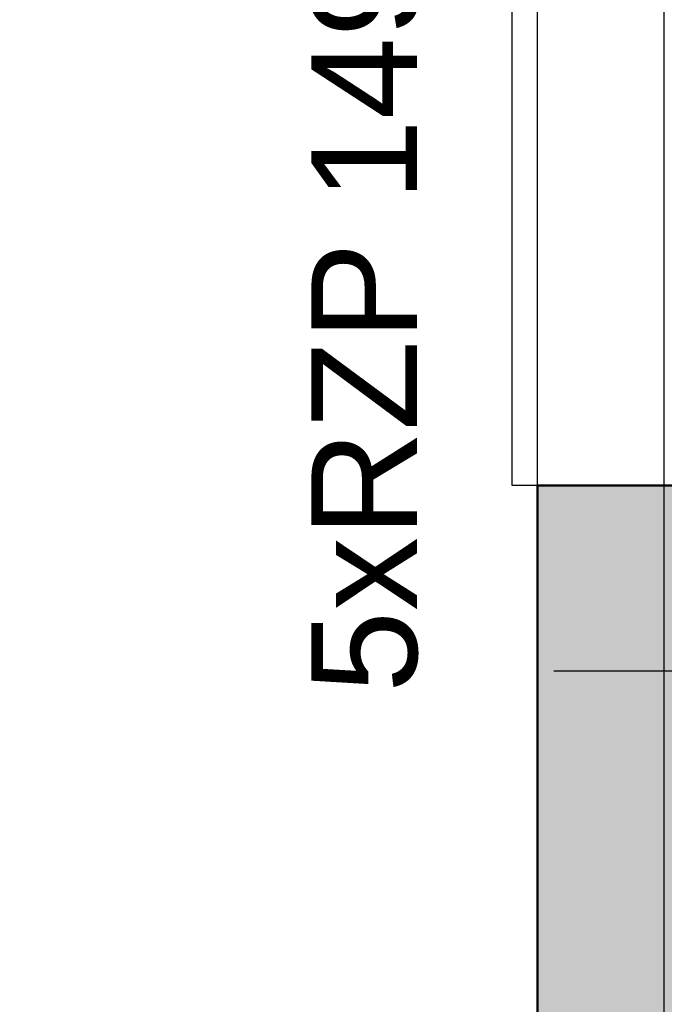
# Model space of a CAD drawing. Header units: millimetres. Extents: x -28017 to 3863, y -4271 to 20239.
# Tile 100 of 105: x -1804 to -1042, y 1562 to 2728. Entities that reach past the tile are written whole.
import ezdxf

# ---------------------------------------------------------------- set-up
doc = ezdxf.new("R2010")
doc.units = ezdxf.units.MM
doc.header["$MEASUREMENT"] = 0
doc.linetypes.add('Čárkovaná', pattern=[325, 200, -125])
for name, color, linetype in [('5._POHLED ZÁPADNÍ_2_Anotace - S', 7, 'Continuous'), ('5._POHLED ZÁPADNÍ_2_Konstrukce - nosné', 7, 'Continuous'), ('5._POHLED ZÁPADNÍ_2_Nové_Konstrukce - nenosné', 7, 'Continuous'), ('5._POHLED ZÁPADNÍ_2_Nové_Otvory – Okna', 7, 'Continuous'), ('5._POHLED ZÁPADNÍ_2_Nové_Zóny', 7, 'Continuous'), ('5._POHLED ZÁPADNÍ_2_Výplně – Řezové', 7, 'Continuous')]:
    doc.layers.add(name, color=color, linetype=linetype)
doc.styles.add('GENEROVANÝ_STYL_1', font='txt')

msp = doc.modelspace()

# ---------------------------------------------------------------- hatches: boundary and pattern name
at = {"layer": '5._POHLED ZÁPADNÍ_2_Výplně – Řezové', "linetype": 'Continuous', "lineweight": 13}
msp.add_hatch(color=254, dxfattribs=at).paths.add_polyline_path([(-1191.7, 1200.1), (-321.7, 1200), (-321.7, 2176.3), (-1191.7, 2176.3)])

# ---------------------------------------------------------------- linework, layer by layer
at = {"layer": '5._POHLED ZÁPADNÍ_2_Konstrukce - nosné', "color": 7, "linetype": 'Continuous', "lineweight": 50}
msp.add_line((-621.7, 2176.3), (-1191.7, 2176.3), dxfattribs=at)
at = {"layer": '5._POHLED ZÁPADNÍ_2_Konstrukce - nosné', "color": 7, "linetype": 'Continuous', "lineweight": 50, "flags": 128}
msp.add_lwpolyline([(-1191.7, 2176.3), (-1191.7, 1200.1)], dxfattribs=at)
at = {"layer": '5._POHLED ZÁPADNÍ_2_Nové_Konstrukce - nenosné', "color": 1, "linetype": 'Čárkovaná', "lineweight": 25}
for p, q in [((-1191.7, 1956.3), (-1191.7, 3446.3)), ((-322.4, 1956.3), (-1191.7, 1956.3))]:
    msp.add_line(p, q, dxfattribs=at)
at = {"layer": '5._POHLED ZÁPADNÍ_2_Nové_Otvory – Okna', "color": 1, "linetype": 'Continuous', "lineweight": 25}
for p, q in [((-1221.7, 2176.3), (-1221.7, 3226.3)), ((-1191.7, 2176.3), (-1191.7, 3226.3)), ((-1191.7, 2176.3), (-1221.7, 2176.3)), ((-621.7, 2176.3), (-1191.7, 2176.3))]:
    msp.add_line(p, q, dxfattribs=at)
at = {"layer": '5._POHLED ZÁPADNÍ_2_Nové_Zóny', "color": 1, "linetype": 'Continuous', "lineweight": 25, "flags": 128}
msp.add_lwpolyline([(-7316.5, 1051.1), (-1041.7, 1050.4), (-1041.7, 7304.2), (-7155.2, 7936)], close=True, dxfattribs=at)

# ---------------------------------------------------------------- texts
at = {"layer": '5._POHLED ZÁPADNÍ_2_Anotace - S', "color": 1, "linetype": 'Continuous', "lineweight": 25, "insert": (-1395.8, 2775.1), "char_height": 125, "attachment_point": 5, "rotation": 90, "style": 'GENEROVANÝ_STYL_1'}
msp.add_mtext('\\A1;{\\pqc;\\fArial|b0|i0|c238|p38;5\\fArial|b0|i0|c238|p38;xRZP 1490x140/215}', dxfattribs=at)

doc.saveas('drawing.dxf')
